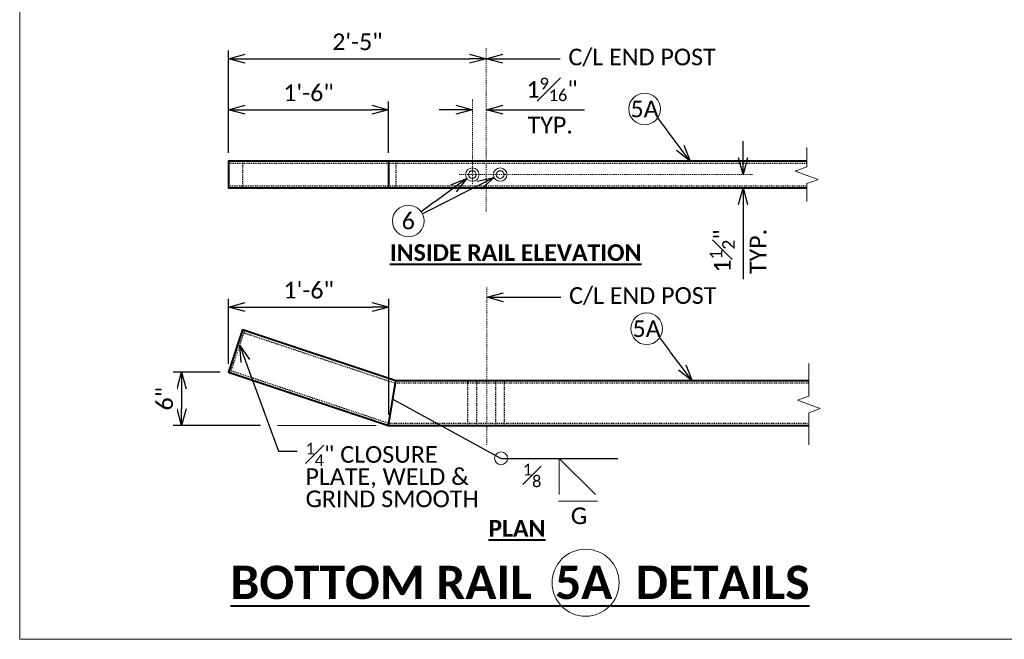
# Model space of a CAD drawing. Extents: x -1150 to 724, y -518 to -203.
# Tile 1 of 14: x -63 to 48, y -518 to -449. Entities that reach past the tile are written whole.
import ezdxf
from ezdxf import colors
from ezdxf.entities.mleader import LeaderData, LeaderLine
from ezdxf.math import Vec2, Vec3

# ---------------------------------------------------------------- set-up
doc = ezdxf.new("R2010")
doc.units = 0
doc.header["$MEASUREMENT"] = 0
doc.linetypes.add('Wisdot2', pattern=[0.125, 0.0625, -0.0625])
doc.linetypes.add('Wisdot4', pattern=[0.28125, 0.125, -0.0625, 0.03125, -0.0625])
for name, color, linetype, lineweight in [('B_ANNO_BREAK', 7, 'Continuous', 18), ('B_ANNO_DIM', 7, 'Continuous', 18), ('B_ANNO_SYMB', 7, 'Continuous', 18), ('B_ANNO_TEXT', 7, 'Continuous', 18), ('B_ANNO_TEXT_TITLE', 7, 'Continuous', 40), ('B_CNTR', 1, 'Wisdot4', 18), ('B_DETAIL_HIDDEN', 7, 'Wisdot2', 25), ('B_DETAIL_OBJ', 7, 'Continuous', 40), ('B_STEEL', 92, 'Continuous', 18)]:
    doc.layers.add(name, color=color, linetype=linetype, lineweight=lineweight)
doc.layers.add('B_ANNO_NOPLOT', color=47, linetype='Continuous', lineweight=18, plot=False)
doc.styles.add('Annotative', font='calibri.ttf', dxfattribs={"height": 0.0625})
doc.styles.get("Standard").update_dxf_attribs({"font": 'calibri.ttf'})
doc.styles.add('Subtitle', font='calibrib.ttf', dxfattribs={"height": 0.0625})
doc.styles.add('Title', font='calibrib.ttf', dxfattribs={"height": 0.125})
doc.dimstyles.new('Annotative', dxfattribs={"dimscale": 0, "dimtxt": 0.0625, "dimasz": 0.0625, "dimexe": 0.03125, "dimexo": 0.03125, "dimgap": 0.03125, "dimtad": 1, "dimdec": 3, "dimzin": 3, "dimdsep": 46, "dimlunit": 4, "dimtxsty": 'Standard', "dimblk": 'OPEN30', "dimcen": 0.03125, "dimaunit": 1, "dimadec": 0, "dimazin": 3, "dimtfac": 0.75, "dimtdec": 3, "dimtofl": 0, "dimtmove": 0, "dimatfit": 3, "dimldrblk": 'OPEN30', "dimfxl": 1, "dimtfill": 1, "dimfrac": 1, "dimtolj": 1, "dimtzin": 0, "dimarcsym": 0})

# ---------------------------------------------------------------- blocks, each defined once
blk = doc.blocks.new('AnonymousCell40')
at = {"layer": 'B_STEEL'}
for radius in [0.759, 0.438]:
    blk.add_circle((0, 0), radius, dxfattribs=at)
blk = doc.blocks.new('_Open30')
at = {"color": 0, "linetype": 'ByBlock', "lineweight": -2}
for p, q in [((-1, 0.268), (0, 0)), ((0, 0), (-1, -0.268)), ((0, 0), (-1, 0))]:
    blk.add_line(p, q, dxfattribs=at)
blk = doc.blocks.new('*D260')
at = {"layer": 'B_ANNO_DIM', "color": 0, "lineweight": -2, "transparency": 16777216}
for p, q in [((41.48, 54.75), (41.48, 60.55)), ((25.35, 59.61), (39.6, 59.61))]:
    blk.add_line(p, q, dxfattribs=at)
at = {"layer": 'Defpoints', "color": 0, "transparency": 16777216}
for p in [(23.48, 59.61), (41.48, 59.61), (41.48, 53.81)]:
    blk.add_point(p, dxfattribs=at)
at = {"layer": 'B_ANNO_DIM', "color": 0, "lineweight": -2, "transparency": 16777216, "xscale": 1.875, "yscale": 1.875, "zscale": 1.875, "rotation": 180}
blk.add_blockref('_Open30', (23.48, 59.61), dxfattribs=at)
at = {"layer": 'B_ANNO_DIM', "color": 0, "lineweight": -2, "transparency": 16777216, "xscale": 1.875, "yscale": 1.875, "zscale": 1.875}
blk.add_blockref('_Open30', (41.48, 59.61), dxfattribs=at)
at = {"layer": 'B_ANNO_DIM', "color": 0, "transparency": 16777216, "insert": (32.48, 61.5), "char_height": 1.875, "attachment_point": 5, "bg_fill": 3, "box_fill_scale": 1.25, "bg_fill_color": 256, "bg_fill_true_color": 13158600, "bg_fill_transparency": 0}
blk.add_mtext('\\A1;1\'-6"', dxfattribs=at)
blk = doc.blocks.new('*D266')
at = {"layer": 'B_ANNO_DIM', "color": 0, "lineweight": -2, "transparency": 16777216}
for p, q in [((49.04, 59.61), (47.16, 59.61)), ((54.35, 59.61), (63.52, 59.61))]:
    blk.add_line(p, q, dxfattribs=at)
at = {"layer": 'Defpoints', "color": 0, "transparency": 16777216}
for p in [(50.91, 59.61), (50.91, 59.61), (52.48, 59.61)]:
    blk.add_point(p, dxfattribs=at)
at = {"layer": 'B_ANNO_DIM', "color": 0, "lineweight": -2, "transparency": 16777216, "xscale": 1.875, "yscale": 1.875, "zscale": 1.875}
blk.add_blockref('_Open30', (50.91, 59.61), dxfattribs=at)
at = {"layer": 'B_ANNO_DIM', "color": 0, "lineweight": -2, "transparency": 16777216, "xscale": 1.875, "yscale": 1.875, "zscale": 1.875, "rotation": 180}
blk.add_blockref('_Open30', (52.48, 59.61), dxfattribs=at)
at = {"layer": 'B_ANNO_DIM', "color": 0, "transparency": 16777216, "insert": (59.87, 61.89), "char_height": 1.875, "attachment_point": 5, "bg_fill": 3, "box_fill_scale": 1.25, "bg_fill_color": 256, "bg_fill_true_color": 13158600, "bg_fill_transparency": 0}
blk.add_mtext('\\A1;1{\\H0.7x;\\S9#16;}"', dxfattribs=at)
blk = doc.blocks.new('*D265')
at = {"layer": 'B_ANNO_DIM', "color": 0, "lineweight": -2, "transparency": 16777216}
for p, q in [((23.48, 54.75), (23.48, 66.28)), ((25.35, 65.34), (50.6, 65.34))]:
    blk.add_line(p, q, dxfattribs=at)
at = {"layer": 'Defpoints', "color": 0, "transparency": 16777216}
for p in [(52.48, 65.34), (52.48, 65.34), (23.48, 53.81)]:
    blk.add_point(p, dxfattribs=at)
at = {"layer": 'B_ANNO_DIM', "color": 0, "lineweight": -2, "transparency": 16777216, "xscale": 1.875, "yscale": 1.875, "zscale": 1.875, "rotation": 180}
blk.add_blockref('_Open30', (23.48, 65.34), dxfattribs=at)
at = {"layer": 'B_ANNO_DIM', "color": 0, "lineweight": -2, "transparency": 16777216, "xscale": 1.875, "yscale": 1.875, "zscale": 1.875}
blk.add_blockref('_Open30', (52.48, 65.34), dxfattribs=at)
at = {"layer": 'B_ANNO_DIM', "color": 0, "transparency": 16777216, "insert": (37.98, 67.24), "char_height": 1.875, "attachment_point": 5, "bg_fill": 3, "box_fill_scale": 1.25, "bg_fill_color": 256, "bg_fill_true_color": 13158600, "bg_fill_transparency": 0}
blk.add_mtext('\\A1;2\'-5"', dxfattribs=at)
blk = doc.blocks.new('*D279')
at = {"layer": 'B_ANNO_DIM', "color": 0, "lineweight": -2, "transparency": 16777216}
for p, q in [((81.36, 54.18), (81.36, 56.06)), ((87.58, 50.81), (80.42, 50.81)), ((81.36, 48.93), (81.36, 40.55))]:
    blk.add_line(p, q, dxfattribs=at)
at = {"layer": 'Defpoints', "color": 0, "transparency": 16777216}
for p in [(81.36, 52.31), (81.36, 50.81), (88.52, 50.81)]:
    blk.add_point(p, dxfattribs=at)
at = {"layer": 'B_ANNO_DIM', "color": 0, "lineweight": -2, "transparency": 16777216, "xscale": 1.875, "yscale": 1.875, "zscale": 1.875}
for p, rotation in [((81.36, 52.31), 270), ((81.36, 50.81), 90)]:
    blk.add_blockref('_Open30', p, dxfattribs=dict(at, rotation=rotation))
at = {"layer": 'B_ANNO_DIM', "color": 0, "transparency": 16777216, "insert": (79.01, 43.71), "char_height": 1.875, "attachment_point": 5, "rotation": 90, "bg_fill": 3, "box_fill_scale": 1.25, "bg_fill_color": 256, "bg_fill_true_color": 13158600, "bg_fill_transparency": 0}
blk.add_mtext('\\A1;1{\\H0.75x;\\S1#2;}"', dxfattribs=at)
blk = doc.blocks.new('*D287')
at = {"layer": 'B_ANNO_DIM', "color": 0, "lineweight": -2, "transparency": 16777216}
for p, q in [((23.48, 31.01), (23.48, 38.33)), ((41.52, 25.26), (41.52, 38.33)), ((25.35, 37.39), (39.64, 37.39))]:
    blk.add_line(p, q, dxfattribs=at)
at = {"layer": 'Defpoints', "color": 0, "transparency": 16777216}
for p in [(41.52, 37.39), (23.48, 30.08), (41.52, 24.33)]:
    blk.add_point(p, dxfattribs=at)
at = {"layer": 'B_ANNO_DIM', "color": 0, "lineweight": -2, "transparency": 16777216, "xscale": 1.875, "yscale": 1.875, "zscale": 1.875, "rotation": 180}
blk.add_blockref('_Open30', (23.48, 37.39), dxfattribs=at)
at = {"layer": 'B_ANNO_DIM', "color": 0, "lineweight": -2, "transparency": 16777216, "xscale": 1.875, "yscale": 1.875, "zscale": 1.875}
blk.add_blockref('_Open30', (41.52, 37.39), dxfattribs=at)
at = {"layer": 'B_ANNO_DIM', "color": 0, "transparency": 16777216, "insert": (32.5, 39.29), "char_height": 1.875, "attachment_point": 5, "bg_fill": 3, "box_fill_scale": 1.25, "bg_fill_color": 256, "bg_fill_true_color": 13158600, "bg_fill_transparency": 0}
blk.add_mtext('\\A1;1\'-6"', dxfattribs=at)
blk = doc.blocks.new('*D273')
at = {"layer": 'B_ANNO_DIM', "color": 0, "lineweight": -2, "transparency": 16777216}
for p, q in [((22.54, 30.08), (17.26, 30.08)), ((18.2, 28.2), (18.2, 25.95)), ((27.09, 24.08), (17.26, 24.08))]:
    blk.add_line(p, q, dxfattribs=at)
at = {"layer": 'Defpoints', "color": 0, "transparency": 16777216}
for p in [(23.48, 30.08), (18.2, 24.08), (28.03, 24.08)]:
    blk.add_point(p, dxfattribs=at)
at = {"layer": 'B_ANNO_DIM', "color": 0, "lineweight": -2, "transparency": 16777216, "xscale": 1.875, "yscale": 1.875, "zscale": 1.875}
for p, rotation in [((18.2, 30.08), 90), ((18.2, 24.08), 270)]:
    blk.add_blockref('_Open30', p, dxfattribs=dict(at, rotation=rotation))
at = {"layer": 'B_ANNO_DIM', "color": 0, "transparency": 16777216, "insert": (16.3, 27.08), "char_height": 1.875, "attachment_point": 5, "rotation": 90, "bg_fill": 3, "box_fill_scale": 1.25, "bg_fill_color": 256, "bg_fill_true_color": 13158600, "bg_fill_transparency": 0}
blk.add_mtext('\\A1;6"', dxfattribs=at)
blk = doc.blocks.new('*U96')
at = {"layer": 'B_ANNO_NOPLOT', "flags": 128}
blk.add_lwpolyline([(0, 0), (0, 315), (404.91, 315), (404.91, 298.57), (472.5, 298.57), (472.5, 50.62), (395.71, 50.62), (395.71, 0)], close=True, dxfattribs=at)
at = {"layer": 'B_ANNO_TEXT', "style": 'Annotative'}
blk.add_attdef('SHT#', (411.47, 177.13), '', height=1.88, dxfattribs=at)
blk = doc.blocks.new('*U259')
at = {"layer": 'B_ANNO_BREAK', "flags": 128}
for points in [[(88.51674, 49.27292), (88.51674, 51.29113), (89.80542, 51.76018), (87.22805, 52.69826), (88.51674, 53.1673), (88.51674, 55.36113)], [(88.74777, 21.89768), (88.74777, 25.50508), (90.03646, 25.97412), (87.45909, 26.91221), (88.74777, 27.38125), (88.74777, 31.03017)]]:
    blk.add_lwpolyline(points, dxfattribs=at)
at = {"layer": 'B_ANNO_DIM'}
for p, q in [((60.68209, 20.36893), (60.68209, 16.29718)), ((60.68209, 20.36893), (64.75384, 16.29718)), ((60.59294, 15.54671), (64.97568, 15.54671))]:
    blk.add_line(p, q, dxfattribs=at)
blk.add_circle((54.13776, 20.36893), 0.72687, dxfattribs=at)
at = {"layer": 'B_ANNO_NOPLOT', "flags": 128}
blk.add_lwpolyline([(0, 0), (0, 315), (404.90958, 315), (404.90958, 298.56895), (472.5, 298.56895), (472.5, 50.62451), (395.71344, 50.62451), (395.71344, 0)], close=True, dxfattribs=at)
at = {"layer": 'B_ANNO_SYMB'}
for centre, radius in [((70.27673, 59.68616), 1.78191), ((43.69951, 47.08098), 1.78191), ((70.50777, 34.95287), 1.78191), ((63.64387, 6.37301), 3.77419)]:
    blk.add_circle(centre, radius, dxfattribs=at)
at = {"layer": 'B_CNTR'}
for p, q in [((52.4757, 48.16119), (52.4757, 66.5361)), ((50.9132, 51.26557), (50.9132, 60.74366)), ((49.44097, 52.30856), (82.40676, 52.30856)), ((52.55313, 21.8867), (52.55313, 39.61407))]:
    blk.add_line(p, q, dxfattribs=at)
at = {"layer": 'B_DETAIL_HIDDEN', "ltscale": 0.75}
for p, q in [((88.51674, 53.55856), (23.4757, 53.55856)), ((25.05684, 53.80856), (25.05684, 50.80856)), ((42.28708, 53.80856), (42.28708, 50.80856)), ((23.4757, 51.05856), (88.51674, 51.05856)), ((23.71287, 29.99622), (25.29401, 34.73963)), ((25.21495, 34.50246), (42.24652, 28.82527)), ((23.79192, 30.23339), (41.51627, 24.32527)), ((88.74777, 28.82527), (42.24652, 28.82527)), ((50.4132, 24.07527), (50.4132, 29.07527)), ((51.4132, 24.07527), (51.4132, 29.07527)), ((53.5382, 24.07527), (53.5382, 29.07527)), ((54.5382, 24.07527), (54.5382, 29.07527)), ((41.51627, 24.32527), (88.74777, 24.32527))]:
    blk.add_line(p, q, dxfattribs=at)
at = {"layer": 'B_DETAIL_OBJ'}
for p, q in [((41.4757, 53.80856), (41.4757, 50.80856)), ((41.4757, 24.07527), (42.28708, 29.07527))]:
    blk.add_line(p, q, dxfattribs=at)
at = {"layer": 'B_DETAIL_OBJ', "flags": 128}
for points in [[(88.51674, 53.80856), (23.4757, 53.80856), (23.4757, 50.80856), (88.51674, 50.80856)], [(88.74777, 29.07527), (42.28708, 29.07527), (25.05684, 34.81869), (23.4757, 30.07527), (41.4757, 24.07527), (88.74777, 24.07527)]]:
    blk.add_lwpolyline(points, dxfattribs=at)
for p in [(50.91316, 52.30886), (54.03816, 52.30886)]:
    blk.add_blockref('AnonymousCell40', p)
at = {"layer": 'B_ANNO_TEXT', "char_height": 1.875, "style": 'Annotative'}
for s, insert, width, attachment_point in [('5A', (70.27673, 59.68616), 4.4547783, 5), ('6', (43.69951, 47.08098), 4.4547783, 5), ('5A', (70.50777, 34.95287), 4.4547783, 5), ('\\A1;{\\H0.7x;\\S1#8;}', (56.59053, 19.75736), 17.1540847, 1), ('\\A1;G', (61.98208, 14.83886), 17.1540847, 1)]:
    blk.add_mtext(s, dxfattribs=dict(at, insert=insert, width=width, attachment_point=attachment_point))
at = {"layer": 'B_ANNO_TEXT_TITLE', "attachment_point": 1}
for s, insert, char_height, width, style in [('{\\LINSIDE RAIL ELEVATION}', (41.62932, 44.47083), 1.875, 60.1226988, 'Subtitle'), ('{\\LPLAN}', (52.71598, 13.43863), 1.875, 60.1226988, 'Subtitle'), ('\\pxqc;{\\LBOTTOM RAIL  5A  DETAILS}', (13.58969, 8.28588), 3.75, 85.3458693, 'Title')]:
    blk.add_mtext(s, dxfattribs=dict(at, insert=insert, char_height=char_height, width=width, style=style))
at = {"layer": 'B_ANNO_DIM'}
ml = blk.add_multileader_mtext('Standard', dxfattribs=at)
ml.set_content('', color=256)
ml.set_leader_properties()
ml.set_arrow_properties(name='OPEN30')
ml.build(insert=Vec2(0, 0))
ml.multileader.update_dxf_attribs({"text_right_attachment_type": 3, "dogleg_length": 0.0625, "arrow_head_size": 1.875, "scale": 30})
ctx = ml.context
ctx.base_point, ctx.scale, ctx.char_height, ctx.arrow_head_size, ctx.landing_gap_size, ctx.plane_origin, ctx.plane_x_axis, ctx.plane_y_axis = Vec3(70.63964, 60.20835), 30, 1.875, 1.875, 0.9375, Vec3(75.23531, 54.02115), Vec3(0.596278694, -0.802777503), Vec3(0.802777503, 0.596278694)
ctx.right_attachment = 3
notes = []
notes.append((ctx, [(0, (1, 1, 0), (72.87569, 57.19794), (-0.596278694, 0.802777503), 1.875, [(0, [(75.39322, 53.80856), (72.94271, 57.1077), (72.89803, 57.16786)], 0, [])])]))
ctx.mtext.insert, ctx.mtext.text_direction, ctx.mtext.rotation, ctx.mtext.flow_direction = Vec3(71.95126, 60.01476), Vec3(0.596278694, -0.802777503), 5.351246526, 5
ml = blk.add_multileader_mtext('Standard', dxfattribs=at)
ml.set_content('', color=256)
ml.set_leader_properties()
ml.set_arrow_properties(name='OPEN30')
ml.build(insert=Vec2(0, 0))
ml.multileader.update_dxf_attribs({"text_right_attachment_type": 3, "dogleg_length": 0.0625, "arrow_head_size": 1.875, "scale": 30})
ctx = ml.context
ctx.base_point, ctx.scale, ctx.char_height, ctx.arrow_head_size, ctx.landing_gap_size, ctx.plane_origin, ctx.plane_x_axis, ctx.plane_y_axis = Vec3(43.62413, 47.02636), 30, 1.875, 1.875, 0.9375, Vec3(49.86496, 51.54893), Vec3(0.809735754, 0.586794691), Vec3(-0.586794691, 0.809735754)
ctx.right_attachment = 3
notes.append((ctx, [(0, (1, 1, 0), (46.66064, 49.22684), (-0.809735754, -0.586794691), 1.875, [(0, [(50.29871, 51.86326), (46.75166, 49.2928), (46.69098, 49.24883)], 0, [])])]))
ctx.mtext.insert, ctx.mtext.text_direction, ctx.mtext.rotation, ctx.mtext.flow_direction = Vec3(43.83314, 48.33561), Vec3(0.809735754, 0.586794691), 0.627094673, 5
ml = blk.add_multileader_mtext('Standard', dxfattribs=at)
ml.set_content('', color=256)
ml.set_leader_properties()
ml.set_arrow_properties(name='OPEN30')
ml.build(insert=Vec2(0, 0))
ml.multileader.update_dxf_attribs({"text_right_attachment_type": 3, "dogleg_length": 0.0625, "arrow_head_size": 1.875, "scale": 30})
ctx = ml.context
ctx.base_point, ctx.scale, ctx.char_height, ctx.arrow_head_size, ctx.landing_gap_size, ctx.plane_origin, ctx.plane_x_axis, ctx.plane_y_axis = Vec3(43.61644, 47.03898), 30, 1.875, 1.875, 0.9375, Vec3(50.49444, 50.51672), Vec3(0.892407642, 0.451230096), Vec3(-0.451230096, 0.892407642)
ctx.right_attachment = 3
notes.append((ctx, [(0, (1, 1, 0), (46.96296, 48.73109), (-0.892407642, -0.451230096), 1.875, [(0, [(53.36097, 51.96613), (47.06328, 48.78181), (46.9964, 48.748)], 0, [])])]))
ctx.mtext.insert, ctx.mtext.text_direction, ctx.mtext.rotation, ctx.mtext.flow_direction = Vec3(44.03004, 48.29864), Vec3(0.892407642, 0.451230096), 0.468143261, 5
ml = blk.add_multileader_mtext('Standard', dxfattribs=at)
ml.set_content('', color=256)
ml.set_leader_properties()
ml.set_arrow_properties(name='OPEN30')
ml.build(insert=Vec2(0, 0))
ml.multileader.update_dxf_attribs({"text_right_attachment_type": 3, "dogleg_length": 0.0625, "arrow_head_size": 1.875, "scale": 30})
ctx = ml.context
ctx.base_point, ctx.scale, ctx.char_height, ctx.arrow_head_size, ctx.landing_gap_size, ctx.plane_origin, ctx.plane_x_axis, ctx.plane_y_axis = Vec3(70.87068, 35.47507), 30, 1.875, 1.875, 0.9375, Vec3(75.46635, 29.28787), Vec3(0.596278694, -0.802777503), Vec3(0.802777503, 0.596278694)
ctx.right_attachment = 3
notes.append((ctx, [(0, (1, 1, 0), (73.10673, 32.46465), (-0.596278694, 0.802777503), 1.875, [(0, [(75.62426, 29.07527), (73.17375, 32.37442), (73.12907, 32.43458)], 0, [])])]))
ctx.mtext.insert, ctx.mtext.text_direction, ctx.mtext.rotation, ctx.mtext.flow_direction = Vec3(72.1823, 35.28148), Vec3(0.596278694, -0.802777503), 5.351246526, 5
for ctx, leaders in notes:
    for number, flags, end, landing, length, lines in leaders:
        leader = LeaderData()
        leader.index, (leader.has_last_leader_line, leader.has_dogleg_vector, leader.attachment_direction) = number, flags
        leader.last_leader_point, leader.dogleg_vector, leader.dogleg_length = Vec3(end), Vec3(landing), length
        for number, points, colour, breaks in lines:
            line = LeaderLine()
            line.index, line.vertices, line.color, line.breaks = number, Vec3.list(points), colors.encode_raw_color(colour), breaks
            leader.lines.append(line)
        ctx.leaders.append(leader)
dim = blk.add_linear_dim(base=(41.4757, 59.60753), p1=(23.4757, 59.60753), p2=(41.4757, 53.80856), dimstyle='Annotative', dxfattribs=at)
dim.commit()
dim.dimension.update_dxf_attribs({"geometry": '*D260', "text_midpoint": (32.4757, 61.50488)})
dim = blk.add_linear_dim(base=(50.9132, 59.60753), p1=(52.4757, 59.60753), p2=(50.9132, 59.60753), text='1{\\H0.7x;\\S9#16;}"', dimstyle='Annotative', override={"dimdec": 4}, dxfattribs=at)
dim.commit()
dim.dimension.update_dxf_attribs({"geometry": '*D266', "text_midpoint": (59.8705, 59.60753), "dimtype": 160})
dim = blk.add_linear_dim(base=(81.35916, 50.80856), p1=(81.35916, 52.30856), p2=(88.51674, 50.80856), angle=90, dimstyle='Annotative', dxfattribs=at)
dim.commit()
dim.dimension.update_dxf_attribs({"geometry": '*D279', "text_midpoint": (81.35916, 43.7064), "dimtype": 160})
dim = blk.add_linear_dim(base=(41.51627, 37.39104), p1=(23.4757, 30.07527), p2=(41.51627, 24.32527), dimstyle='Annotative', dxfattribs=at)
dim.commit()
dim.dimension.update_dxf_attribs({"geometry": '*D287', "text_midpoint": (32.49598, 37.39104), "dimtype": 160})
blk.add_line((40.07566, 24.07527), (28.99206, 24.07527), dxfattribs=at)
at = {"layer": 'B_ANNO_TEXT', "insert": (57.12154, 58.81194), "char_height": 1.875, "width": 17.1540847, "attachment_point": 1, "style": 'Annotative'}
blk.add_mtext('\\A1;TYP.', dxfattribs=at)
at = {"layer": 'B_ANNO_TEXT', "insert": (82.09849, 41.10518), "char_height": 1.875, "width": 17.1540847, "attachment_point": 1, "rotation": 90, "style": 'Annotative'}
blk.add_mtext('\\A1;TYP.', dxfattribs=at)
at = {"layer": 'B_ANNO_DIM'}
dim = blk.add_linear_dim(base=(52.4757, 65.3386), p1=(23.4757, 53.80856), p2=(52.4757, 65.3386), dimstyle='Annotative', dxfattribs=at)
dim.commit()
dim.dimension.update_dxf_attribs({"geometry": '*D265', "text_midpoint": (37.9757, 67.23668)})
dim = blk.add_linear_dim(base=(18.20008, 24.07527), p1=(23.4757, 30.07527), p2=(28.02945, 24.07527), angle=90, dimstyle='Annotative', dxfattribs=at)
dim.commit()
dim.dimension.update_dxf_attribs({"geometry": '*D273', "text_midpoint": (16.30272, 27.07527)})
blk.add_leader([(41.95416, 27.02367), (54.13776, 20.36893), (67.28349, 20.36893)], dimstyle='Annotative', override={"dimscale": 0, "dimgap": 0.03125, "dimtad": 0}, dxfattribs=at)
ml = blk.add_multileader_mtext('Standard', dxfattribs=at)
ml.set_content('{\\C256;C/L END POST}', color=256)
ml.set_leader_properties()
ml.set_arrow_properties(name='OPEN30')
ml.build(insert=Vec2(0, 0))
ml.multileader.update_dxf_attribs({"text_right_attachment_type": 3, "dogleg_length": 0.0625, "arrow_head_size": 1.875, "scale": 30})
ctx = ml.context
ctx.base_point, ctx.scale, ctx.char_height, ctx.arrow_head_size, ctx.landing_gap_size, ctx.plane_origin = Vec3(60.85515, 38.49303), 30, 1.875, 1.875, 0.9375, Vec3(52.55313, 38.49303)
ctx.right_attachment = 3
notes = []
notes.append((ctx, [(0, (1, 1, 0), (58.98015, 38.49303), (1, 0), 1.875, [(0, [(52.55313, 38.49303), (57.71604, 38.49303), (58.41832, 38.49303)], 0, [])])]))
ctx.mtext.insert, ctx.mtext.flow_direction = Vec3(61.79265, 39.63318), 5
for ctx, leaders in notes:
    for number, flags, end, landing, length, lines in leaders:
        leader = LeaderData()
        leader.index, (leader.has_last_leader_line, leader.has_dogleg_vector, leader.attachment_direction) = number, flags
        leader.last_leader_point, leader.dogleg_vector, leader.dogleg_length = Vec3(end), Vec3(landing), length
        for number, points, colour, breaks in lines:
            line = LeaderLine()
            line.index, line.vertices, line.color, line.breaks = number, Vec3.list(points), colors.encode_raw_color(colour), breaks
            leader.lines.append(line)
        ctx.leaders.append(leader)
ml = blk.add_multileader_mtext('Standard', dxfattribs=at)
ml.set_content('{\\C256;C/L END POST}', color=256)
ml.set_leader_properties()
ml.set_arrow_properties(name='OPEN30')
ml.build(insert=Vec2(0, 0))
ml.multileader.update_dxf_attribs({"text_right_attachment_type": 3, "dogleg_length": 0.0625, "arrow_head_size": 1.875, "scale": 30})
ctx = ml.context
ctx.base_point, ctx.scale, ctx.char_height, ctx.arrow_head_size, ctx.landing_gap_size, ctx.plane_origin = Vec3(60.77772, 65.3386), 30, 1.875, 1.875, 0.9375, Vec3(52.4757, 65.3386)
ctx.right_attachment = 3
notes = []
notes.append((ctx, [(0, (1, 1, 0), (58.90272, 65.3386), (1, 0), 1.875, [(0, [(52.4757, 65.3386), (57.63861, 65.3386), (58.34089, 65.3386)], 0, [])])]))
ctx.mtext.insert, ctx.mtext.flow_direction = Vec3(61.71522, 66.47875), 5
ml = blk.add_multileader_mtext('Standard', dxfattribs=at)
ml.set_content('\\A1;{\\H0.7x;\\S1#4;\\H1.42857x;" CLOSURE \\PPLATE, WELD & \\PGRIND SMOOTH}', color=256)
ml.set_leader_properties()
ml.set_arrow_properties(name='OPEN30')
ml.build(insert=Vec2(0, 0))
ml.multileader.update_dxf_attribs({"text_right_attachment_type": 3, "dogleg_length": 0.0625, "arrow_head_size": 1.875, "scale": 30})
ctx = ml.context
ctx.base_point, ctx.scale, ctx.char_height, ctx.arrow_head_size, ctx.landing_gap_size, ctx.plane_origin = Vec3(31.20739, 21.17196), 30, 1.875, 1.875, 0.9375, Vec3(25.97655, 34.82862)
ctx.right_attachment = 3
notes.append((ctx, [(0, (1, 1, 0), (29.33239, 21.17196), (1, 0), 1.875, [(0, [(24.73836, 33.07269), (29.09143, 21.17196), (29.21506, 21.17196)], 0, [])])]))
ctx.mtext.insert, ctx.mtext.line_spacing_factor, ctx.mtext.flow_direction = Vec3(32.14489, 22.12316), 0.8, 5
for ctx, leaders in notes:
    for number, flags, end, landing, length, lines in leaders:
        leader = LeaderData()
        leader.index, (leader.has_last_leader_line, leader.has_dogleg_vector, leader.attachment_direction) = number, flags
        leader.last_leader_point, leader.dogleg_vector, leader.dogleg_length = Vec3(end), Vec3(landing), length
        for number, points, colour, breaks in lines:
            line = LeaderLine()
            line.index, line.vertices, line.color, line.breaks = number, Vec3.list(points), colors.encode_raw_color(colour), breaks
            leader.lines.append(line)
        ctx.leaders.append(leader)
blk = doc.blocks.new('*U99')
at = {"layer": 'B_ANNO_NOPLOT', "flags": 128}
blk.add_lwpolyline([(0, 0), (0, 315), (404.90958, 315), (404.90958, 298.56895), (472.5, 298.56895), (472.5, 50.62451), (395.71344, 50.62451), (395.71344, 0)], close=True, dxfattribs=at)
at = {"layer": 'B_ANNO_DIM'}
ml = blk.add_multileader_mtext('Standard', dxfattribs=at)
ml.set_content('\\A1;{\\H0.7x;\\S1#4;}" X 5{\\H0.7x;\\S3#4;}" (MAX.) X 1\'-1"\\PCOVER PLATE', color=256)
ml.set_leader_properties()
ml.set_arrow_properties(name='OPEN30')
ml.build(insert=Vec2(0, 0))
ml.multileader.update_dxf_attribs({"text_right_attachment_type": 3, "dogleg_length": 0.0625, "arrow_head_size": 1.875, "scale": 30})
ctx = ml.context
ctx.base_point, ctx.scale, ctx.char_height, ctx.arrow_head_size, ctx.landing_gap_size, ctx.plane_origin = Vec3(75.79513, 88.10122), 30, 1.875, 1.875, 0.9375, Vec3(68.88493, 93.11662)
ctx.right_attachment = 3
notes = []
notes.append((ctx, [(0, (1, 1, 0), (73.92013, 88.10122), (1, 0), 1.875, [(0, [(68.88493, 93.11662), (73.04293, 88.10122), (73.38858, 88.10122)], 0, [])])]))
ctx.mtext.insert, ctx.mtext.flow_direction = Vec3(76.73263, 89.05242), 5
for ctx, leaders in notes:
    for number, flags, end, landing, length, lines in leaders:
        leader = LeaderData()
        leader.index, (leader.has_last_leader_line, leader.has_dogleg_vector, leader.attachment_direction) = number, flags
        leader.last_leader_point, leader.dogleg_vector, leader.dogleg_length = Vec3(end), Vec3(landing), length
        for number, points, colour, breaks in lines:
            line = LeaderLine()
            line.index, line.vertices, line.color, line.breaks = number, Vec3.list(points), colors.encode_raw_color(colour), breaks
            leader.lines.append(line)
        ctx.leaders.append(leader)

msp = doc.modelspace()

# ---------------------------------------------------------------- block references
msp.add_blockref('*U259', (-62.95, -518.34))

# ---------------------------------------------------------------- next in the draw order: block references
msp.add_blockref('*U99', (-62.95, -518.34))

# ---------------------------------------------------------------- next in the draw order: block references
msp.add_blockref('*U96', (-62.95, -518.34))

doc.saveas('drawing.dxf')
